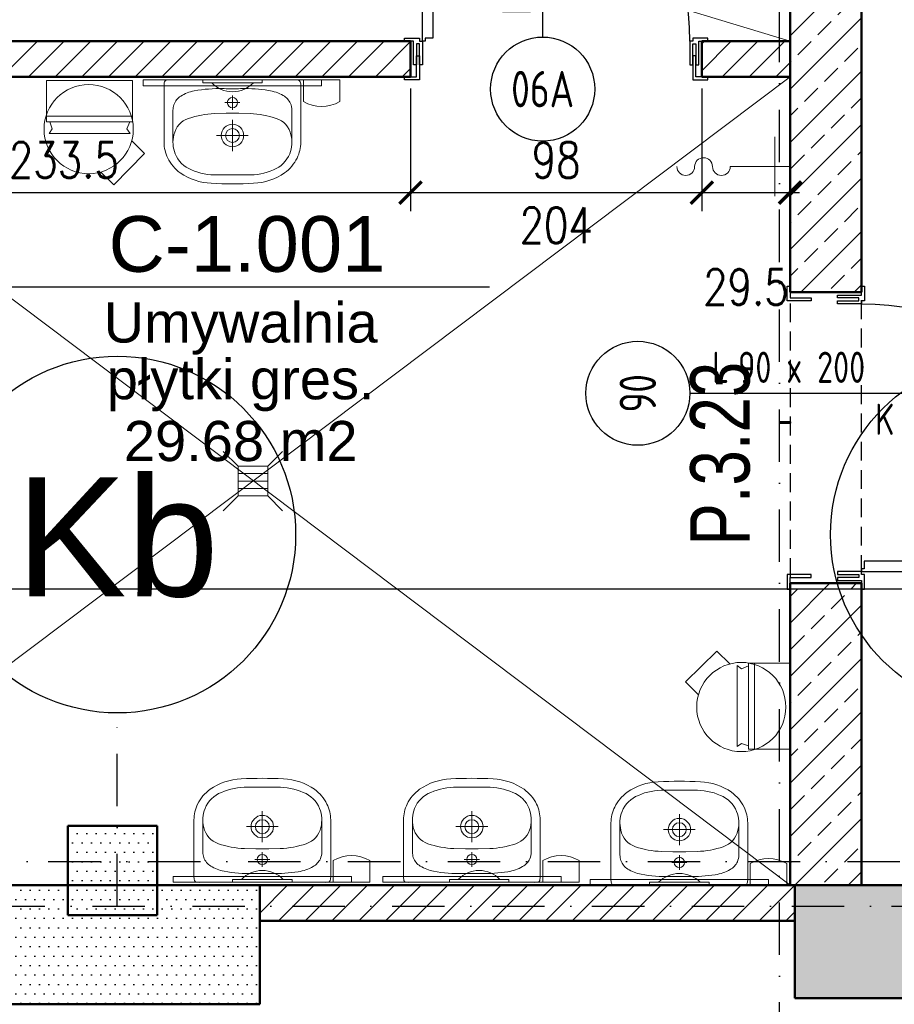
# Model space of a CAD drawing. Header units: millimetres. Extents: x 489 to 7736, y 461 to 5981.
# Tile 44 of 62: x 4842 to 5137, y 2600 to 2931. Entities that reach past the tile are written whole.
import ezdxf
from ezdxf.enums import TextEntityAlignment as Align

# ---------------------------------------------------------------- set-up
doc = ezdxf.new("R2010")
doc.units = ezdxf.units.MM
doc.linetypes.add('DOT___DASHED', pattern=[33.523888, 17.638888, -8.819444, 0.01, -7.055556])
doc.linetypes.add('HIDDEN', pattern=[9.525, 6.35, -3.175])
for name, color, linetype in [('BA_odn', 7, 'Continuous'), ('BA_txg', 3, 'Continuous'), ('WK-Drzwi', 9, 'Continuous'), ('WK-EtykDrzwi', 11, 'Continuous'), ('WK-EtykPom', 161, 'Continuous'), ('WK-Siatka', 240, 'DOT___DASHED'), ('WK-Wymiary', 8, 'Continuous'), ('WK-Ściany', 7, 'Continuous')]:
    doc.layers.add(name, color=color, linetype=linetype)
for name, color, linetype, lineweight in [('WK-INSTALACJE ELEKTRYCZNE', 94, 'Continuous', 5), ('WK-INSTALACJE WODKAN', 170, 'Continuous', 5), ('WK-MEBLE', 34, 'Continuous', 5), ('WK-widok', 8, 'Continuous', 0)]:
    doc.layers.add(name, color=color, linetype=linetype, lineweight=lineweight)
doc.layers.add('WK-Pomieszczenia', color=173, linetype='Continuous', plot=False)
doc.styles.add('Arial', font='micross.ttf', dxfattribs={"width": 0.9})
doc.styles.add('BIKTG', font='bikromsw.shx', dxfattribs={"width": 0.85})
doc.styles.add('BIKWYM', font='bikromsw.shx', dxfattribs={"width": 0.8})
doc.styles.add('iso cp', font='isocpeur.ttf')
doc.styles.add('RomanS-Narrow', font='romans.shx', dxfattribs={"width": 0.8})
doc.dimstyles.new('AEC Dimension 1-50', dxfattribs={"dimtxt": 12, "dimasz": 0.075, "dimexe": 6.25, "dimexo": 0, "dimgap": 5, "dimtad": 1, "dimdec": 1, "dimrnd": 0.5, "dimzin": 9, "dimdsep": 46, "dimtxsty": 'RomanS-Narrow', "dimblk": 'ARCHTICK', "dimcen": 0.125, "dimdle": 3.125, "dimclrd": 8, "dimclre": 8, "dimclrt": 256, "dimadec": 1, "dimazin": 0, "dimtfac": 1, "dimtdec": 1, "dimtmove": 2, "dimatfit": 2, "dimfxl": 0, "dimtolj": 1, "dimtzin": 0, "dimarcsym": 0})
doc.dimstyles.new('BA_KR2_100', dxfattribs={"dimtxt": 25, "dimasz": 1.666667, "dimexe": 24, "dimexo": 0, "dimgap": 0, "dimtad": 0, "dimdec": 1, "dimrnd": 0.5, "dimzin": 9, "dimdsep": 46, "dimtxsty": 'BIKWYM', "dimblk": 'WYM-KR2', "dimcen": 0, "dimdle": 20, "dimclrd": 256, "dimclre": 256, "dimclrt": 7, "dimadec": 0, "dimazin": 0, "dimtfac": 0.033333, "dimtdec": 1, "dimtmove": 0, "dimatfit": 3, "dimldrblk": 'WYM-KR2', "dimfxl": 0, "dimtvp": 0.8, "dimtolj": 1, "dimarcsym": 0})
pattern_1 = [(0, (699.431, 930.084), (1.5875, 3.175), [0, -3.175])]

# ---------------------------------------------------------------- blocks, each defined once
blk = doc.blocks.new('WYM-KR2')
at = {"color": 0, "linetype": 'ByBlock'}
blk.add_line((0, 0), (-12.99, -7.5), dxfattribs=at)
blk.add_line((0, 0), (-12.99, 0))
blk = doc.blocks.new('*D910')
at = {"layer": 'BA_odn', "lineweight": -2}
blk.add_line((4680.49, 2739.56), (6371.34, 2739.56), dxfattribs=at)
at = {"layer": 'Defpoints', "color": 0}
for p in [(4678.82, 2739.56), (6373.01, 2739.56), (6373.01, 2739.56)]:
    blk.add_point(p, dxfattribs=at)
at = {"layer": 'BA_odn', "linetype": 'ByBlock', "lineweight": -2, "xscale": 1.666666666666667, "yscale": 1.666666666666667, "zscale": 1.666666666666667, "rotation": 180}
blk.add_blockref('WYM-KR2', (4678.82, 2739.56), dxfattribs=at)
at = {"layer": 'BA_odn', "linetype": 'ByBlock', "lineweight": -2, "xscale": 1.666666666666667, "yscale": 1.666666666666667, "zscale": 1.666666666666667}
blk.add_blockref('WYM-KR2', (6373.01, 2739.56), dxfattribs=at)
blk = doc.blocks.new('*D911')
at = {"layer": 'BA_odn', "lineweight": -2}
blk.add_line((4680.49, 2739.56), (6371.34, 2739.56), dxfattribs=at)
at = {"layer": 'Defpoints', "color": 0}
for p in [(4678.82, 2739.56), (6373.01, 2739.56), (6373.01, 2739.56)]:
    blk.add_point(p, dxfattribs=at)
at = {"layer": 'BA_odn', "linetype": 'ByBlock', "lineweight": -2, "xscale": 1.666666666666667, "yscale": 1.666666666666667, "zscale": 1.666666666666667, "rotation": 180}
blk.add_blockref('WYM-KR2', (4678.82, 2739.56), dxfattribs=at)
at = {"layer": 'BA_odn', "linetype": 'ByBlock', "lineweight": -2, "xscale": 1.666666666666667, "yscale": 1.666666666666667, "zscale": 1.666666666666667}
blk.add_blockref('WYM-KR2', (6373.01, 2739.56), dxfattribs=at)
blk = doc.blocks.new('BubbleDef')
at = {"color": 0, "linetype": 'Continuous'}
blk.add_circle((0, 0), 1.5, dxfattribs=at)
at = {"color": 0, "linetype": 'Continuous', "style": 'Arial'}
blk.add_attdef('LABEL', text='', height=1, dxfattribs=at).set_placement((0, 0), align=Align.MIDDLE)
blk = doc.blocks.new('L1')
blk.add_lwpolyline([(93, 0), (93, -1), (92, -1), (92, -4), (1, -4), (1, -1), (0, -1), (0, 0)], close=True)
blk = doc.blocks.new('RL1')
at = {"flags": 128}
blk.add_lwpolyline([(2, -8), (1, -8), (1, 0), (-2, 0), (-2, 1), (3, 1), (3, 0), (4, 0), (4, -8), (3, -8), (3, -0.9), (2, -0.9)], close=True, dxfattribs=at)
blk = doc.blocks.new('RL2')
at = {"flags": 128}
blk.add_lwpolyline([(3, 7.1), (3, -1), (-2, -1), (-2, 0), (2, 0), (2, 7.1)], close=True, dxfattribs=at)
blk = doc.blocks.new('WK_Pow_tag_01_50')
at = {"color": 0, "linetype": 'ByBlock'}
blk.add_line((-2.789, 0), (2.789, 0), dxfattribs=at)
at = {"color": 0, "linetype": 'ByBlock', "style": 'Arial'}
for tag, height, p in [('POWIERZCHNIE:NUMERAUTO', 0.625, (0.071, 0.482)), ('POWIERZCHNIE:NAZWA', 0.45, (0, -0.455)), ('POWIERZCHNIE_WYKOŃCZENIE:POSADZKA', 0.45, (0, -1.091)), ('POWIERZCHNIE_STYL:POWOBLICZ', 0.45, (0, -1.728))]:
    blk.add_attdef(tag, text='', height=height, dxfattribs=at).set_placement(p, align=Align.MIDDLE)
blk = doc.blocks.new('J50a')
for p, q in [((20.85, 0), (-20.85, 0)), ((-23, -2.14), (-23, -21)), ((23, -21), (23, -2.14)), ((0, -10.13), (0, -5.23)), ((2.53, -7.68), (-2.53, -7.68)), ((-20, -20.98), (-20, -10.2)), ((20, -10.2), (20, -20.98)), ((0, -23.98), (0, -13.48)), ((-5.34, -18.73), (5.34, -18.73))]:
    blk.add_line(p, q)
at = {"flags": 128}
for points in [[(-20.85, 0, 0.056329), (-22.22, -0.1, 0.274623), (-22.85, -0.67, 0.078029), (-23, -2.14, 0.987626)], [(20.85, 0, -0.056329), (22.22, -0.1, -0.274623), (22.85, -0.67, -0.078029), (23, -2.14, -0.987626)], [(-20, -10.2, -0.104891), (-19.52, -7.91, -0.153237), (-17.09, -5.29, -0.096443), (-12.1, -3.56, -0.04719), (-3.09, -2.97), (-2.75, -2.97, 0.009116), (2.75, -2.97), (3.09, -2.97, -0.053543), (12.87, -3.72, -0.091574), (17.37, -5.47, -0.166964), (19.69, -8.36, -0.062926), (20, -10.2, -1.040135)], [(-23, -21, 0.111521), (-21.76, -26.31, 0.123014), (-17.56, -31.31, 0.141312), (-7.12, -34.81, 0.026087), (7.12, -34.81, 0.141312), (17.56, -31.31, 0.123014), (21.76, -26.31, 0.111521), (23, -21)]]:
    blk.add_lwpolyline(points, format="xyb", dxfattribs=at)
blk.add_lwpolyline([(13.79, -30.26, 0.212121), (19.27, -24.85, 0.157769), (19.69, -18.5, 0.270169), (14.76, -12.99, 0.074819), (6.02, -11.37), (6.02, -11.37), (2.16, -11.22), (-2.16, -11.22), (-6.02, -11.37), (-6.02, -11.37, 0.074819), (-14.76, -12.99, 0.270169), (-19.69, -18.5, 0.157769), (-19.27, -24.85, 0.212121), (-13.79, -30.26, 0.110292), (-5.03, -31.99), (0, -32), (5.03, -31.99, 0.110292)], format="xyb", close=True, dxfattribs=at)
for centre, radius in [((0, -7.68), 1.73), ((0, -18.73), 3.78), ((0, -18.73), 2.33)]:
    blk.add_circle(centre, radius)
blk = doc.blocks.new('E3a')
for p, q in [((10, 0), (-10, 0)), ((-10, 0), (-10, -1)), ((10, -1), (10, 0)), ((10, -1), (-10, -1))]:
    blk.add_line(p, q)
blk.add_arc((0, 5.67), 9.67, 223.6028, 316.3972)
blk = doc.blocks.new('Z9a')
blk.add_lwpolyline([(-30, -2), (30, -2), (30, 0), (-30, 0)], close=True)
blk = doc.blocks.new('Z1a')
for p, q in [((-6.12, 0), (-6.12, -7.3)), ((6.12, 0), (-6.12, 0)), ((6.12, 0), (6.12, -7.3))]:
    blk.add_line(p, q)
blk.add_arc((0, 2.87), 11.87, 238.9413, 301.0587)
blk = doc.blocks.new('J1')
for p, q in [((-5, 5), (-10, 10)), ((5, 5), (10, 10)), ((-5, 5), (-5, -5)), ((5, 5), (-5, 5)), ((5, -5), (5, 5)), ((-5, 2.5), (5, 2.5)), ((-5, 0), (5, 0)), ((-5, -2.5), (5, -2.5)), ((-5, -5), (-10, -10)), ((-5, -5), (5, -5)), ((5, -5), (10, -10))]:
    blk.add_line(p, q)
blk = doc.blocks.new('J2a')
for p, q in [((0, -5), (0, 0)), ((-10, -5), (10, -5)), ((0, -5), (0, -20))]:
    blk.add_line(p, q)
for centre, start, end in [((0, -23), 90, 270), ((0, -29), 270, 90), ((0, -35), 90, 270)]:
    blk.add_arc(centre, 3, start, end)
blk = doc.blocks.new('Z60a')
for p, q in [((14.5, 0), (-14.5, 0)), ((-14.5, 0), (-14.5, -14)), ((14.5, -14), (14.5, 0)), ((-14.5, -12), (14.5, -12)), ((-14.5, -14), (14.5, -14)), ((13.62, -17.85), (-13.62, -17.85))]:
    blk.add_line(p, q)
at = {"flags": 128}
for points in [[(-13.53, -14), (-12.58, -16.33), (-13.62, -17.85)], [(13.39, -14), (12.58, -16.33), (13.62, -17.85)]]:
    blk.add_lwpolyline(points, dxfattribs=at)
blk = doc.blocks.new('Z8b')
for p, q in [((-7.4, -13.05), (-7.4, -19.17)), ((7.4, -13.05), (7.4, -19.17)), ((-7.4, -19.17), (7.4, -19.17))]:
    blk.add_line(p, q)
blk.add_circle((0, 0), 15)
blk = doc.blocks.new('WK_Door_Tag_02_50L')
at = {"color": 0, "linetype": 'ByBlock', "lineweight": -2}
blk.add_line((0, 0), (0, 2.75), dxfattribs=at)
blk.add_circle((0, -0.5), 0.5, dxfattribs=at)
at = {"color": 0, "linetype": 'ByBlock', "lineweight": -2, "style": 'RomanS-Narrow', "width": 0.75}
for tag, p in [('DRZWI_OBIEKTY:WYPOSAZENIESAMOZAMYKACZ', (0.1, 2.0307)), ('DRZWI_OBIEKTY:WYPOSAZENIEKRATKAWENT', (0.1, 1.7807)), ('DRZWI_OBIEKTY:KONTROLADOSTĘPU', (0.1, 2.2804)), ('DRZWI_STYL:KLASAPPOŻ', (0.1, 0.8394))]:
    blk.add_attdef(tag, text='', height=0.3, rotation=90, dxfattribs=at).set_placement(p, align=Align.TOP_LEFT)
for tag, p in [('DRZWI_STYL:KIERUNEKOTWIERANIAZNAK', (-0.1, 0.2144)), ('DRZWI_STYL:ROZMIAR', (-0.1, 0.4644))]:
    blk.add_attdef(tag, p, '', height=0.3, rotation=90, dxfattribs=at)
at = {"color": 0, "linetype": 'ByBlock', "lineweight": -2, "style": 'RomanS-Narrow', "width": 0.75, "flags": 4}
blk.add_attdef('DRZWI_OBIEKTY:SYMBOL', text='', height=0.35, rotation=360, dxfattribs=at).set_placement((0, -0.5), align=Align.MIDDLE_CENTER)
blk = doc.blocks.new('_ArchTick')
at = {"color": 0, "linetype": 'ByBlock', "const_width": 15}
blk.add_lwpolyline([(-50, -50), (50, 50)], dxfattribs=at)
blk = doc.blocks.new('*D1249')
at = {"layer": 'Defpoints', "color": 0}
for p in [(4740.68, 2907.86), (4973.99, 2907.86), (4973.99, 2872.86)]:
    blk.add_point(p, dxfattribs=at)
at = {"layer": 'WK-Wymiary', "color": 8, "linetype": 'Continuous', "lineweight": -2, "ltscale": 1.3}
for p, q in [((4740.68, 2907.86), (4740.68, 2866.61)), ((4973.99, 2907.86), (4973.99, 2866.61)), ((4737.56, 2872.86), (4977.12, 2872.86))]:
    blk.add_line(p, q, dxfattribs=at)
at = {"layer": 'WK-Wymiary', "color": 8, "linetype": 'ByBlock', "lineweight": -2, "xscale": 0.075, "yscale": 0.075, "zscale": 0.075, "rotation": 180}
blk.add_blockref('_ArchTick', (4740.68, 2872.86), dxfattribs=at)
at = {"layer": 'WK-Wymiary', "color": 8, "linetype": 'ByBlock', "lineweight": -2, "xscale": 0.075, "yscale": 0.075, "zscale": 0.075}
blk.add_blockref('_ArchTick', (4973.99, 2872.86), dxfattribs=at)
at = {"layer": 'WK-Wymiary', "lineweight": -3, "insert": (4857.34, 2883.86), "char_height": 12, "attachment_point": 5, "style": 'RomanS-Narrow'}
blk.add_mtext('\\A1;\\A1;233.5', dxfattribs=at)
blk = doc.blocks.new('*D1250')
at = {"layer": 'Defpoints', "color": 0}
for p in [(4973.99, 2907.86), (5071.99, 2907.86), (5071.99, 2872.86)]:
    blk.add_point(p, dxfattribs=at)
at = {"layer": 'WK-Wymiary', "color": 8, "linetype": 'Continuous', "lineweight": -2, "ltscale": 1.3}
for p, q in [((4973.99, 2907.86), (4973.99, 2866.61)), ((5071.99, 2907.86), (5071.99, 2866.61)), ((4970.87, 2872.86), (5075.12, 2872.86))]:
    blk.add_line(p, q, dxfattribs=at)
at = {"layer": 'WK-Wymiary', "color": 8, "linetype": 'ByBlock', "lineweight": -2, "xscale": 0.075, "yscale": 0.075, "zscale": 0.075, "rotation": 180}
blk.add_blockref('_ArchTick', (4973.99, 2872.86), dxfattribs=at)
at = {"layer": 'WK-Wymiary', "color": 8, "linetype": 'ByBlock', "lineweight": -2, "xscale": 0.075, "yscale": 0.075, "zscale": 0.075}
blk.add_blockref('_ArchTick', (5071.99, 2872.86), dxfattribs=at)
at = {"layer": 'WK-Wymiary', "lineweight": -3, "insert": (5022.99, 2883.86), "char_height": 12, "attachment_point": 5, "style": 'RomanS-Narrow'}
blk.add_mtext('\\A1;\\A1;98', dxfattribs=at)
blk = doc.blocks.new('*D1251')
at = {"layer": 'Defpoints', "color": 0}
for p in [(5071.99, 2907.86), (5101.68, 2907.86), (5101.68, 2872.86)]:
    blk.add_point(p, dxfattribs=at)
at = {"layer": 'WK-Wymiary', "color": 8, "linetype": 'Continuous', "lineweight": -2, "ltscale": 1.3}
for p, q in [((5071.99, 2907.86), (5071.99, 2866.61)), ((5101.68, 2907.86), (5101.68, 2866.61)), ((5068.87, 2872.86), (5104.81, 2872.86))]:
    blk.add_line(p, q, dxfattribs=at)
at = {"layer": 'WK-Wymiary', "color": 8, "linetype": 'ByBlock', "lineweight": -2, "xscale": 0.075, "yscale": 0.075, "zscale": 0.075, "rotation": 180}
blk.add_blockref('_ArchTick', (5071.99, 2872.86), dxfattribs=at)
at = {"layer": 'WK-Wymiary', "color": 8, "linetype": 'ByBlock', "lineweight": -2, "xscale": 0.075, "yscale": 0.075, "zscale": 0.075}
blk.add_blockref('_ArchTick', (5101.68, 2872.86), dxfattribs=at)
at = {"layer": 'WK-Wymiary', "lineweight": -3, "insert": (5086.84, 2841.11), "char_height": 12, "attachment_point": 5, "style": 'RomanS-Narrow'}
blk.add_mtext('\\A1;\\A1;29.5', dxfattribs=at)

msp = doc.modelspace()

# ---------------------------------------------------------------- hatches: boundary and pattern name
at = {"layer": 'WK-Ściany', "linetype": 'Continuous', "lineweight": 0}
h = msp.add_hatch(dxfattribs=at)
h.set_pattern_fill('ANSI33', color=5, scale=2, style=0)
h.set_pattern_definition([(45, (699.431, 930.084), (-8.980256, 8.980256), []), (45, (708.411, 930.084), (-8.980256, 8.980256), [6.35, -3.175])])
h.paths.add_polyline_path([(5125.68, 3216.31), (5101.68, 3216.31), (5101.68, 2923.81), (5125.68, 2923.81)], flags=0)
h.paths.add_polyline_path([(5125.68, 2923.81), (5101.68, 2923.81), (5101.68, 2839.42), (5125.68, 2839.42)], flags=0)
h.paths.add_polyline_path([(5125.68, 2741.42), (5101.68, 2741.42), (5101.68, 2639.81), (5125.68, 2639.81)], flags=0)
h = msp.add_hatch(dxfattribs=at)
h.set_pattern_fill('ANSI31', color=1, scale=2, style=0)
h.set_pattern_definition([(45, (699.431, 930.084), (-4.490128, 4.490128), [])])
h.paths.add_polyline_path([(5071.99, 2923.81), (5071.99, 2911.81), (5101.68, 2911.81), (5101.68, 2923.81)], flags=0)
h.paths.add_polyline_path([(4973.99, 2911.81), (4973.99, 2923.81), (4728.68, 2923.81), (4732.68, 2914.81), (4740.68, 2911.81)], flags=0)
h.paths.add_polyline_path([(4728.68, 2911.81), (4732.68, 2914.81), (4728.68, 2923.81), (4577.68, 2923.81), (4577.68, 2911.81)], flags=0)
at = {"layer": 'WK-Ściany', "linetype": 'Continuous', "lineweight": -3}
h = msp.add_hatch(dxfattribs=at)
h.set_pattern_fill('DOTS', color=253, scale=2, style=0)
h.set_pattern_definition(pattern_1)
h.paths.add_polyline_path([(4858.68, 2659.81), (4858.68, 2629.81), (4888.68, 2629.81), (4888.68, 2659.81)], flags=0)
h = msp.add_hatch(dxfattribs=at)
h.set_pattern_fill('DOTS', color=253, scale=2, style=0)
h.set_pattern_definition(pattern_1)
h.paths.add_polyline_path([(4801.44, 2639.81), (4801.44, 2599.81), (4923.26, 2599.81), (4923.26, 2639.81)], flags=0)
at = {"layer": 'WK-Ściany', "linetype": 'Continuous', "lineweight": 0}
h = msp.add_hatch(dxfattribs=at)
h.set_pattern_fill('ANSI31', color=1, scale=2, style=0)
h.set_pattern_definition([(45, (699.431, 930.084), (-4.490128, 4.490128), [])])
h.paths.add_polyline_path([(4923.26, 2639.81), (4923.26, 2627.81), (5103.26, 2627.81), (5103.26, 2639.81)], flags=0)
at = {"layer": 'WK-Ściany', "linetype": 'Continuous', "lineweight": -3}
h = msp.add_hatch(dxfattribs=at)
h.set_pattern_fill('DOTS', color=253, scale=2, style=0)
h.set_pattern_definition(pattern_1)
h.paths.add_polyline_path([(5103.26, 2601.81), (5125.68, 2601.81), (5125.68, 2639.81), (5103.26, 2639.81)], flags=0)
h.paths.add_polyline_path([(5125.68, 2601.81), (5515.68, 2601.81), (5515.68, 2639.81), (5125.68, 2639.81)], flags=0)

# ---------------------------------------------------------------- linework, layer by layer
at = {"layer": 'WK-Drzwi', "color": 8, "linetype": 'Continuous', "lineweight": -3}
msp.add_arc((4977.99, 2923.81), 90, 0, 90, dxfattribs=at)
at = {"layer": 'WK-Drzwi', "color": 8, "linetype": 'Continuous', "lineweight": -3, "extrusion": (0, 0, -1)}
msp.add_arc((-5125.68, 2745.42), 90, 90, 180, dxfattribs=at)
at = {"layer": 'WK-Pomieszczenia', "color": 173, "linetype": 'HIDDEN', "lineweight": -3}
for p, q in [((5101.68, 3218.31), (5101.68, 2923.81)), ((5125.68, 2639.81), (5125.68, 3218.31)), ((4973.99, 2923.81), (4577.68, 2923.81)), ((4973.99, 2911.81), (4973.99, 2923.81)), ((5101.68, 2923.81), (5071.99, 2923.81)), ((5071.99, 2923.81), (5071.99, 2911.81)), ((4577.68, 2911.81), (4973.99, 2911.81)), ((5071.99, 2911.81), (5101.68, 2911.81)), ((5101.68, 2911.81), (5101.68, 2639.81)), ((4888.68, 2659.81), (4858.68, 2659.81)), ((4858.68, 2659.81), (4858.68, 2639.81)), ((4888.68, 2639.82), (4888.68, 2659.81)), ((4858.68, 2639.81), (4740.68, 2639.81)), ((5101.68, 2639.81), (4888.68, 2639.82)), ((5158.68, 2639.81), (5125.68, 2639.81))]:
    msp.add_line(p, q, dxfattribs=at)
at = {"layer": 'WK-Siatka', "color": 240, "linetype": 'DOT___DASHED', "lineweight": -3}
for p, q in [((5098.18, 2647.81), (5098.18, 4267.81)), ((4875.32, 2632.81), (4875.32, 2697.81)), ((4583.18, 2647.81), (5718.18, 2647.81)), ((5098.18, 2582.81), (5098.18, 2647.81)), ((1875.32, 2632.81), (5768.18, 2632.81))]:
    msp.add_line(p, q, dxfattribs=at)
at = {"layer": 'WK-widok', "ltscale": 1.3}
for p, q in [((5101.68, 2911.81), (4740.18, 2639.81)), ((5101.68, 2639.82), (4740.68, 2911.81))]:
    msp.add_line(p, q, dxfattribs=at)
msp.add_lwpolyline([(5101.68, 2923.81), (4577.68, 3082.31)], dxfattribs=at)
at = {"layer": 'WK-Ściany', "color": 7, "linetype": 'Continuous', "lineweight": 50}
for p, q in [((5101.68, 2839.42), (5101.68, 3216.31)), ((5125.68, 2839.42), (5125.68, 3216.31)), ((4577.68, 2923.81), (4973.99, 2923.81)), ((4973.99, 2911.81), (4973.99, 2923.81)), ((5071.99, 2923.81), (5071.99, 2911.81)), ((5101.68, 2923.81), (5071.99, 2923.81)), ((5101.68, 2911.81), (5101.68, 2923.81)), ((4740.68, 2911.81), (4973.99, 2911.81)), ((5071.99, 2911.81), (5101.68, 2911.81)), ((5101.68, 2839.42), (5125.68, 2839.42)), ((5125.68, 2741.42), (5101.68, 2741.42)), ((5101.68, 2741.42), (5101.68, 2639.81)), ((5125.68, 2639.81), (5125.68, 2741.42)), ((4858.68, 2659.81), (4858.68, 2629.81)), ((4888.68, 2659.81), (4858.68, 2659.81)), ((4888.68, 2629.81), (4888.68, 2659.81)), ((4923.26, 2639.81), (4801.44, 2639.81)), ((4923.26, 2599.81), (4923.26, 2639.81)), ((4923.26, 2639.81), (4923.26, 2627.81)), ((5103.26, 2639.81), (4923.26, 2639.81)), ((5101.68, 2639.81), (5125.68, 2639.81)), ((5103.26, 2639.81), (5515.68, 2639.81)), ((5103.26, 2639.81), (5103.26, 2601.81)), ((5103.26, 2627.81), (5103.26, 2639.81)), ((4858.68, 2629.81), (4888.68, 2629.81)), ((4923.26, 2627.81), (5103.26, 2627.81)), ((5103.26, 2601.81), (5515.68, 2601.81)), ((4801.44, 2599.81), (4923.26, 2599.81))]:
    msp.add_line(p, q, dxfattribs=at)

# ---------------------------------------------------------------- block references
at = {"layer": 'WK-Drzwi', "color": 9, "linetype": 'Continuous', "lineweight": -3, "xscale": 0.9677419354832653, "yscale": 0.875, "rotation": 89.99999999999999}
msp.add_blockref('L1', (4977.99, 2923.81), dxfattribs=at)
at = {"layer": 'WK-Drzwi', "color": 9, "linetype": 'Continuous', "lineweight": -3}
for name, p in [('RL1', (4973.99, 2923.81)), ('RL2', (4973.99, 2911.81))]:
    msp.add_blockref(name, p, dxfattribs=at)
at = {"layer": 'WK-Drzwi', "color": 9, "linetype": 'Continuous', "lineweight": -3, "extrusion": (0, 0, -1), "zscale": -1}
for name, p in [('RL1', (-5071.99, 2923.81)), ('RL2', (-5071.99, 2911.81))]:
    msp.add_blockref(name, p, dxfattribs=at)
at = {"layer": 'WK-Drzwi', "color": 9, "linetype": 'Continuous', "lineweight": -3, "rotation": 270}
for name, p in [('RL2', (5101.68, 2839.42)), ('RL1', (5125.68, 2839.42))]:
    msp.add_blockref(name, p, dxfattribs=at)
at = {"layer": 'WK-Drzwi', "color": 9, "linetype": 'Continuous', "lineweight": -3, "extrusion": (0, 0, -1), "xscale": 0.9677419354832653, "yscale": 0.875, "zscale": -1, "rotation": 179.9999991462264}
msp.add_blockref('L1', (-5125.68, 2745.42), dxfattribs=at)
at = {"layer": 'WK-Drzwi', "color": 9, "linetype": 'Continuous', "lineweight": -3, "extrusion": (0, 0, -1), "zscale": -1, "rotation": 90}
for name, p in [('RL2', (-5101.68, 2741.42)), ('RL1', (-5125.68, 2741.42))]:
    msp.add_blockref(name, p, dxfattribs=at)
at = {"layer": 'WK-EtykDrzwi', "color": 11, "linetype": 'Continuous', "lineweight": -3, "ltscale": 1.3}
ref = msp.add_blockref('WK_Door_Tag_02_50L', (5018.44, 2925.2), dxfattribs=dict(at, xscale=35, yscale=35, zscale=8))
ref.add_attrib('DRZWI_OBIEKTY:KONTROLADOSTĘPU', '--', dxfattribs={"layer": '0', "color": 0, "linetype": 'ByBlock', "lineweight": -2, "height": 10.5, "rotation": 90, "style": 'iso cp', "width": 0.75}).set_placement((5021.06, 3005.02), align=Align.TOP_LEFT)
ref.add_attrib('DRZWI_STYL:KIERUNEKOTWIERANIAZNAK', 'P', (5014.94, 2932.71), dxfattribs={"layer": '0', "color": 0, "linetype": 'ByBlock', "lineweight": -2, "height": 10.5, "rotation": 90, "style": 'iso cp', "width": 0.75})
ref.add_attrib('DRZWI_STYL:KLASAPPOŻ', '-', dxfattribs={"layer": '0', "color": 0, "linetype": 'ByBlock', "lineweight": -2, "height": 10.5, "rotation": 90, "style": 'iso cp', "width": 0.75}).set_placement((5021.94, 2954.59), align=Align.TOP_LEFT)
ref.add_attrib('DRZWI_STYL:ROZMIAR', '90 x 200', (5014.94, 2941.46), dxfattribs={"layer": '0', "color": 0, "linetype": 'ByBlock', "lineweight": -2, "height": 10.5, "rotation": 90, "style": 'iso cp', "width": 0.75})
ref.add_attrib('DRZWI_OBIEKTY:WYPOSAZENIESAMOZAMYKACZ', 'S', dxfattribs={"layer": '0', "color": 0, "linetype": 'ByBlock', "lineweight": -2, "height": 10.5, "rotation": 90, "style": 'iso cp', "width": 0.75}).set_placement((5021.94, 2996.28), align=Align.TOP_LEFT)
ref.add_attrib('DRZWI_OBIEKTY:WYPOSAZENIEKRATKAWENT', 'K', dxfattribs={"layer": '0', "color": 0, "linetype": 'ByBlock', "lineweight": -2, "height": 10.5, "rotation": 90, "style": 'iso cp', "width": 0.75}).set_placement((5021.94, 2987.53), align=Align.TOP_LEFT)
ref.add_attrib('DRZWI_OBIEKTY:SYMBOL', '06A', dxfattribs={"layer": '0', "color": 0, "linetype": 'ByBlock', "lineweight": -2, "height": 12.25, "style": 'iso cp', "width": 0.75}).set_placement((5018.44, 2907.7), align=Align.MIDDLE_CENTER)
ref = msp.add_blockref('WK_Door_Tag_02_50L', (5067.95, 2805.35), dxfattribs=dict(at, xscale=35, yscale=35, zscale=35, rotation=270))
ref.add_attrib('DRZWI_OBIEKTY:KONTROLADOSTĘPU', '--', dxfattribs={"layer": '0', "color": 0, "linetype": 'ByBlock', "lineweight": -2, "height": 10.5, "style": 'iso cp', "width": 0.75}).set_placement((5147.77, 2801.85), align=Align.TOP_LEFT)
ref.add_attrib('DRZWI_STYL:KIERUNEKOTWIERANIAZNAK', 'L', (5075.46, 2808.85), dxfattribs={"layer": '0', "color": 0, "linetype": 'ByBlock', "lineweight": -2, "height": 10.5, "style": 'iso cp', "width": 0.75})
ref.add_attrib('DRZWI_STYL:KLASAPPOŻ', '-', dxfattribs={"layer": '0', "color": 0, "linetype": 'ByBlock', "lineweight": -2, "height": 10.5, "style": 'iso cp', "width": 0.75}).set_placement((5097.33, 2801.85), align=Align.TOP_LEFT)
ref.add_attrib('DRZWI_STYL:ROZMIAR', '90 x 200', (5084.21, 2808.85), dxfattribs={"layer": '0', "color": 0, "linetype": 'ByBlock', "lineweight": -2, "height": 10.5, "style": 'iso cp', "width": 0.75})
ref.add_attrib('DRZWI_OBIEKTY:WYPOSAZENIESAMOZAMYKACZ', 'S', dxfattribs={"layer": '0', "color": 0, "linetype": 'ByBlock', "lineweight": -2, "height": 10.5, "style": 'iso cp', "width": 0.75}).set_placement((5139.03, 2801.85), align=Align.TOP_LEFT)
ref.add_attrib('DRZWI_OBIEKTY:WYPOSAZENIEKRATKAWENT', 'K', dxfattribs={"layer": '0', "color": 0, "linetype": 'ByBlock', "lineweight": -2, "height": 10.5, "style": 'iso cp', "width": 0.75}).set_placement((5130.28, 2801.85), align=Align.TOP_LEFT)
ref.add_attrib('DRZWI_OBIEKTY:SYMBOL', '06', dxfattribs={"layer": '0', "color": 0, "linetype": 'ByBlock', "lineweight": -2, "height": 12.25, "rotation": 270, "style": 'iso cp', "width": 0.75}).set_placement((5050.45, 2805.35), align=Align.MIDDLE_CENTER)
at = {"layer": 'WK-EtykPom', "color": 161, "linetype": 'Continuous', "lineweight": -3, "ltscale": 1.3, "xscale": 30, "yscale": 30, "zscale": 30}
msp.add_blockref('WK_Pow_tag_01_50', (4916.83, 2841.14), dxfattribs=at).add_auto_attribs({'POWIERZCHNIE_WYKOŃCZENIE:POSADZKA': 'płytki gres.', 'POWIERZCHNIE:NUMERAUTO': 'C-1.001', 'POWIERZCHNIE:NAZWA': 'Umywalnia', 'POWIERZCHNIE_STYL:POWOBLICZ': '29.68 m2'})
at = {"layer": 'WK-INSTALACJE ELEKTRYCZNE', "color": 94, "linetype": 'Continuous', "lineweight": 5}
msp.add_blockref('E3a', (4914.09, 2910.81), dxfattribs=at)
at = {"layer": 'WK-INSTALACJE ELEKTRYCZNE', "color": 94, "linetype": 'Continuous', "lineweight": 5, "extrusion": (0, 0, -1), "zscale": -1, "rotation": 180}
for p in [(-4924.11, 2640.82), (-4997.05, 2640.82), (-5064.43, 2639.82)]:
    msp.add_blockref('E3a', p, dxfattribs=at)
at = {"layer": 'WK-INSTALACJE WODKAN', "color": 170, "linetype": 'Continuous', "lineweight": 5, "extrusion": (0, 0, -1), "zscale": -1}
for name, p in [('J50a', (-4914.05, 2910.81)), ('J1', (-4920.93, 2775.81))]:
    msp.add_blockref(name, p, dxfattribs=at)
at = {"layer": 'WK-INSTALACJE WODKAN', "color": 170, "linetype": 'Continuous', "lineweight": 5, "extrusion": (0, 0, -1), "zscale": -1, "rotation": 89.99999999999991}
msp.add_blockref('J2a', (-5101.58, 2881.62), dxfattribs=at)
at = {"layer": 'WK-INSTALACJE WODKAN', "color": 170, "linetype": 'Continuous', "lineweight": 5, "rotation": 180}
for p in [(4924.11, 2640.82), (4994.61, 2640.82), (5064.43, 2639.82)]:
    msp.add_blockref('J50a', p, dxfattribs=at)
at = {"layer": 'WK-MEBLE', "color": 34, "linetype": 'Continuous', "lineweight": 5}
for name, p, rotation in [('Z8b', (4865.68, 2894.23), 45.37262391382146), ('Z60a', (5101.68, 2700.1), 270)]:
    msp.add_blockref(name, p, dxfattribs=dict(at, rotation=rotation))
at = {"layer": 'WK-MEBLE', "color": 34, "linetype": 'Continuous', "lineweight": 5, "extrusion": (0, 0, -1), "zscale": -1}
msp.add_blockref('Z60a', (-4865.98, 2910.63), dxfattribs=at)
at = {"layer": 'WK-MEBLE', "color": 34, "linetype": 'Continuous', "lineweight": 5}
for name, p in [('Z9a', (4914.05, 2910.81)), ('Z1a', (4944.05, 2910.81))]:
    msp.add_blockref(name, p, dxfattribs=at)
at = {"layer": 'WK-MEBLE', "color": 34, "linetype": 'Continuous', "lineweight": 5, "extrusion": (0, 0, -1), "zscale": -1}
for name, p, rotation in [('Z8b', (-5085.27, 2699.8), 135.3726239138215), ('Z1a', (-4954.11, 2640.82), 180), ('Z1a', (-5024.61, 2640.82), 180), ('Z1a', (-5094.43, 2639.82), 180), ('Z9a', (-4924.11, 2640.82), 180), ('Z9a', (-4994.61, 2640.82), 180), ('Z9a', (-5064.43, 2639.82), 180)]:
    msp.add_blockref(name, p, dxfattribs=dict(at, rotation=rotation))
at = {"layer": 'WK-Siatka', "color": 240, "linetype": 'DOT___DASHED', "lineweight": -3, "ltscale": 1.3, "xscale": 40, "yscale": 40, "zscale": 40}
for p, values in [((4875.32, 2757.81), {'LABEL': 'Kb'}), ((5175.32, 2757.81), {'LABEL': 'Lb'})]:
    msp.add_blockref('BubbleDef', p, dxfattribs=at).add_auto_attribs(values)

# ---------------------------------------------------------------- texts
at = {"layer": 'BA_txg', "style": 'BIKTG', "width": 0.8}
msp.add_text('P.3.23', height=20, rotation=90, dxfattribs=at).set_placement((5088.08, 2754.1))
at = {"layer": 'WK-Wymiary', "color": 8, "linetype": 'Continuous', "lineweight": -3, "insert": (5022.99, 2867.86), "char_height": 12, "attachment_point": 2, "style": 'RomanS-Narrow'}
msp.add_mtext('\\A1;204', dxfattribs=at)

# ---------------------------------------------------------------- dimensions: what is measured, and where the dimension line sits
at = {"layer": 'BA_odn'}
for picture in ['*D910', '*D911']:
    dim = msp.add_aligned_dim(p1=(4678.82, 2739.56), p2=(6373.01, 2739.56), distance=0, text=' ', dimstyle='BA_KR2_100', override={"dimblk1": 'WYM-KR2', "dimblk2": 'WYM-KR2', "dimsah": 1, "dimse1": 1, "dimse2": 1}, dxfattribs=at)
    dim.commit()
    dim.dimension.update_dxf_attribs({"geometry": picture, "text_midpoint": (5525.91, 2739.56)})
at = {"layer": 'WK-Wymiary', "color": 8, "linetype": 'Continuous', "lineweight": -3, "ltscale": 1.3}
for base, p1, p2, text, picture, middle in [((4973.99, 2872.86), (4740.68, 2907.86), (4973.99, 2907.86), '\\A1;233.5', '*D1249', (4857.34, 2883.86)), ((5071.99, 2872.86), (4973.99, 2907.86), (5071.99, 2907.86), '\\A1;98', '*D1250', (5022.99, 2883.86)), ((5101.68, 2872.86), (5071.99, 2907.86), (5101.68, 2907.86), '\\A1;29.5', '*D1251', (5086.84, 2841.11))]:
    dim = msp.add_linear_dim(base=base, p1=p1, p2=p2, text=text, dimstyle='AEC Dimension 1-50', override={"dimclrd": 8, "dimclre": 8, "dimclrt": 256}, dxfattribs=at)
    dim.commit()
    dim.dimension.update_dxf_attribs({"geometry": picture, "text_midpoint": middle})

doc.saveas('drawing.dxf')
